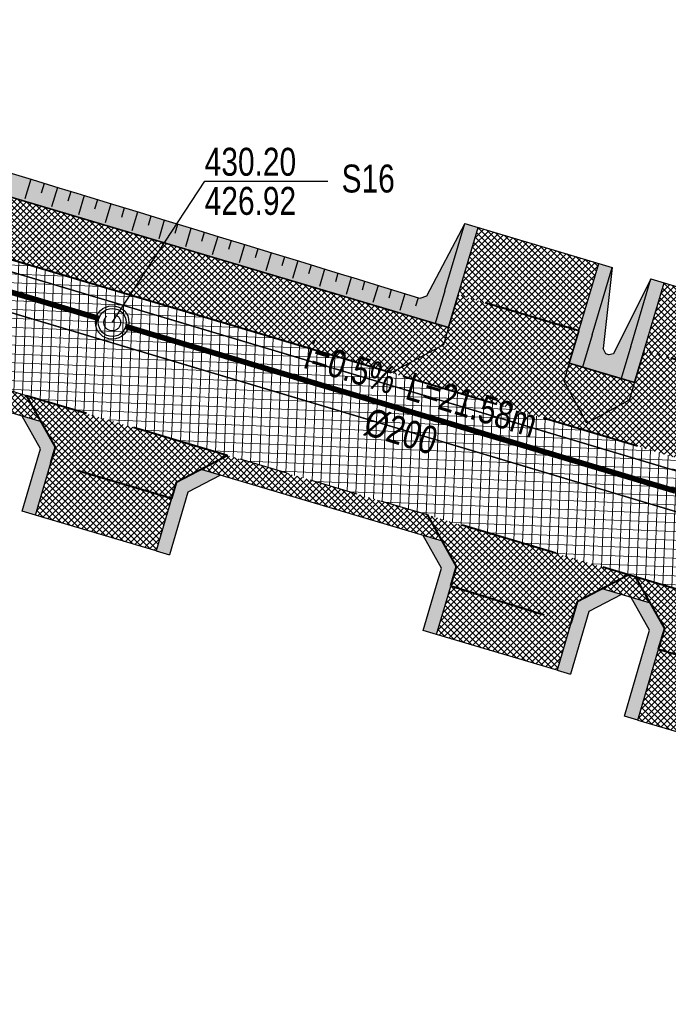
# Model space of a CAD drawing. Header units: metres. Extents: x 7331444 to 14836576, y 5479641 to 11132379.
# Tile 17 of 53: x 7418078 to 7418101, y 5566062 to 5566097. Entities that reach past the tile are written whole.
import ezdxf
from ezdxf.enums import TextEntityAlignment as Align

# ---------------------------------------------------------------- set-up
doc = ezdxf.new("R2010")
doc.units = ezdxf.units.M
for name, pattern in [('1.5_0.5', [2, 1.5, -0.5]), ('ACAD_ISO02W100', [15, 12, -3]), ('DASHED', [0.75, 0.5, -0.25]), ('DASHED2', [0.375, 0.25, -0.125])]:
    doc.linetypes.add(name, pattern=pattern)
for name, color, linetype, lineweight in [('$Koncepcja', 10, 'Continuous', 35), ('$Wymiarowanie', 7, 'Continuous', 9), ('projekt KS', 44, 'Continuous', 30)]:
    doc.layers.add(name, color=color, linetype=linetype, lineweight=lineweight)
for name, color, linetype in [('$ODNOŚNIKI', 7, 'Continuous'), ('$wysarzenie', 7, 'Continuous'), ('C-DROGI-KORYTARZE', 7, 'Continuous'), ('Zakres', 7, 'Continuous')]:
    doc.layers.add(name, color=color, linetype=linetype)
pattern_1 = [(45, (0, 0), (-0.1122532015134, 0.1122532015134), []), (135, (0, 0), (-0.1122532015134, -0.1122532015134), [])]

# ---------------------------------------------------------------- blocks, each defined once
blk = doc.blocks.new('droga Potiebni')
at = {"layer": '$Koncepcja', "lineweight": 9, "transparency": 33554610}
h = blk.add_hatch(dxfattribs=at)
h.set_pattern_fill('ANSI37', color=253, scale=0.05)
h.set_pattern_definition(pattern_1)
h.paths.add_polyline_path([(7418342.136, 5566068.522), (7418341.406, 5566067.771), (7418358.945, 5566067.782), (7418358.945, 5566068.532)])
edge = h.paths.add_edge_path()
edge.add_line((7418225.189, 5566066.654), (7418224.479, 5566065.879))
edge.add_line((7418224.479, 5566065.879), (7418271.463, 5566067.5))
edge.add_arc((7418285.145, 5565670.736), 397, 90.03622, 91.97504, ccw=False)
edge.add_line((7418284.894, 5566067.735), (7418335.299, 5566067.767))
edge.add_line((7418335.299, 5566067.767), (7418334.523, 5566068.517))
edge.add_line((7418334.523, 5566068.517), (7418284.894, 5566068.485))
edge.add_arc((7418285.145, 5565670.736), 397.75, 90.03622, 91.97504)
edge.add_line((7418271.437, 5566068.249), (7418225.189, 5566066.654))
h.paths.add_polyline_path([(7418186.852, 5566065.332), (7418186.136, 5566064.55), (7418218.406, 5566065.67), (7418217.611, 5566066.393)])
edge = h.paths.add_edge_path()
edge.add_line((7418145.709, 5566065.965), (7418144.849, 5566065.319))
edge.add_arc((7418165.884, 5566226.956), 163, 262.5855, 271.97504)
edge.add_line((7418171.501, 5566064.053), (7418180.069, 5566064.348))
edge.add_line((7418180.069, 5566064.348), (7418179.275, 5566065.071))
edge.add_line((7418179.275, 5566065.071), (7418171.475, 5566064.802))
edge.add_arc((7418165.884, 5566226.956), 162.25, 262.8573, 271.97504, ccw=False)
edge = h.paths.add_edge_path()
edge.add_line((7418092.704, 5566079.448), (7418099.899, 5566077.303))
edge.add_line((7418099.899, 5566077.303), (7418098.953, 5566076.806))
edge.add_line((7418098.953, 5566076.806), (7418100.677, 5566076.294))
edge.add_line((7418100.677, 5566076.294), (7418100.152, 5566077.228))
edge.add_line((7418100.152, 5566077.228), (7418107.356, 5566075.08))
edge.add_line((7418107.356, 5566075.08), (7418106.415, 5566074.587))
edge.add_line((7418106.415, 5566074.587), (7418119.41, 5566070.721))
edge.add_arc((7418165.884, 5566226.956), 163, 253.43446, 254.12449)
edge.add_line((7418121.295, 5566070.173), (7418120.764, 5566071.106))
edge.add_arc((7418125.782, 5566090.313), 19.852, 251.9299, 255.3585, ccw=False)
edge.add_line((7418119.624, 5566071.44), (7418092.704, 5566079.448))
h.paths.add_polyline_path([(7418085.554, 5566081.574), (7418084.602, 5566081.075), (7418093.232, 5566078.508), (7418092.704, 5566079.448)])
h.paths.add_polyline_path([(7417955.253, 5566119.894), (7417954.732, 5566120.837), (7417952.072, 5566121.649), (7417950.917, 5566121.217)])
h.paths.add_polyline_path([(7417973.249, 5566114.416), (7417972.72, 5566115.349), (7417961.915, 5566118.646), (7417960.987, 5566118.168)])
h.paths.add_polyline_path([(7418004.335, 5566104.951), (7418003.833, 5566105.883), (7418000.35, 5566106.919), (7417979.939, 5566113.146), (7417978.998, 5566112.662), (7418000.134, 5566106.201)])
h.paths.add_polyline_path([(7418034.141, 5566096.105), (7418033.627, 5566097.02), (7418011.034, 5566103.741), (7418010.106, 5566103.255)])
h.paths.add_polyline_path([(7418049.982, 5566091.373), (7418049.448, 5566092.323), (7418040.828, 5566094.879), (7418039.903, 5566094.394)])
h.paths.add_polyline_path([(7418056.655, 5566090.171), (7418055.73, 5566089.686), (7418078.881, 5566082.777), (7418078.353, 5566083.716)])
edge = h.paths.add_edge_path()
edge.add_line((7417934.69, 5566226.178), (7417935.405, 5566226.954))
edge.add_arc((7417338.293, 5566199.337), 597.75, 2.648096, 3.159462)
edge.add_line((7417935.135, 5566232.282), (7417934.183, 5566249.584))
edge.add_line((7417934.183, 5566249.584), (7417933.434, 5566249.543))
edge.add_line((7417933.434, 5566249.543), (7417934.386, 5566232.241))
edge.add_arc((7417321.435, 5566198.437), 613.883, 2.590063, 3.156649, ccw=False)
edge = h.paths.add_edge_path()
edge.add_line((7417935.291, 5566199.782), (7417936.044, 5566200.526))
edge.add_arc((7417365.661, 5566199.484), 570.385, 0.10462, 2.00715)
edge.add_line((7417935.695, 5566219.462), (7417934.93, 5566220.174))
edge.add_arc((7417344.819, 5566199.51), 590.473, 0.026456, 2.005577, ccw=False)
edge = h.paths.add_edge_path()
edge.add_line((7417934.647, 5566145.275), (7417935.404, 5566146.082))
edge.add_line((7417935.404, 5566146.082), (7417935.994, 5566191.645))
edge.add_arc((7417913.758, 5566192.052), 22.239, 358.9497, 362.5098)
edge.add_line((7417935.976, 5566193.026), (7417935.267, 5566193.752))
edge.add_arc((7417338.294, 5566199.337), 597, 359.262648, 359.464005, ccw=False)
edge.add_line((7417935.244, 5566191.654), (7417934.647, 5566145.275))
edge = h.paths.add_edge_path()
edge.add_line((7417935.859, 5566138.591), (7417934.931, 5566139.462))
edge.add_arc((7417957.623, 5566143.218), 23, 189.3995, 238.5828)
edge.add_line((7417945.634, 5566123.59), (7417945.137, 5566124.801))
edge.add_arc((7417957.622, 5566143.217), 22.249, 191.999, 235.8665, ccw=False)
h = blk.add_hatch(dxfattribs=at)
h.set_pattern_fill('ANSI37', color=253, scale=0.05)
h.set_pattern_definition([(45, (7418366.50217, 5566070.78702), (-0.1122532, 0.1122532), []), (135, (7418366.50217, 5566070.78702), (-0.1122532, -0.1122532), [])])
edge = h.paths.add_edge_path()
edge.add_line((7418126.194, 5566076.502), (7418126.029, 5566075.884))
edge.add_line((7418126.029, 5566075.884), (7418127.092, 5566074.05))
edge.add_arc((7418205.228, 5566388.181), 323.703, 256.03186, 256.54015)
edge.add_line((7418129.881, 5566073.369), (7418131.635, 5566074.505))
edge.add_line((7418131.635, 5566074.505), (7418131.764, 5566075.143))
edge.add_arc((7418166.195, 5566228.308), 156.987, 255.23781, 257.33063, ccw=False)
h.paths.add_polyline_path([(7418104.421, 5566082.9), (7418104.235, 5566082.277), (7418105.244, 5566080.412), (7418119.886, 5566076.057), (7418121.689, 5566077.075), (7418121.861, 5566077.718)])
h.paths.add_polyline_path([(7418075.936, 5566091.373), (7418075.735, 5566090.697), (7418076.716, 5566088.898), (7418091.403, 5566084.53), (7418093.268, 5566085.54), (7418093.454, 5566086.162)])
h.paths.add_polyline_path([(7418036.681, 5566103.05), (7418036.493, 5566102.417), (7418037.506, 5566100.562), (7418069.616, 5566091.01), (7418071.421, 5566091.98), (7418071.623, 5566092.656)])
h.paths.add_polyline_path([(7418006.781, 5566111.945), (7418006.595, 5566111.321), (7418007.608, 5566109.465), (7418030.317, 5566102.7), (7418032.18, 5566103.7), (7418032.324, 5566104.346)])
h.paths.add_polyline_path([(7417977.524, 5566118.588), (7417978.066, 5566118.423), (7418000.42, 5566111.604), (7418002.282, 5566112.604), (7418002.467, 5566113.227), (7417976.685, 5566121.092), (7417976.491, 5566120.445)])
h.paths.add_polyline_path([(7417966.316, 5566124.276), (7417966.115, 5566123.679), (7417967.077, 5566121.777), (7417967.843, 5566121.542), (7417969.861, 5566120.926), (7417970.33, 5566120.783), (7417972.179, 5566121.733), (7417972.381, 5566122.405)])
edge = h.paths.add_edge_path()
edge.add_line((7417960.018, 5566124.261), (7417961.855, 5566125.129))
edge.add_line((7417961.855, 5566125.129), (7417962.07, 5566125.772))
edge.add_line((7417962.07, 5566125.772), (7417957.806, 5566127.503))
edge.add_arc((7417996.718, 5566217.283), 97.85, 242.17268, 246.56728, ccw=False)
edge.add_arc((7417957.625, 5566143.22), 14.103, 190.1288, 242.1668, ccw=False)
edge.add_arc((7418040.069, 5566157.938), 97.85, 179.26298, 190.12293, ccw=False)
edge.add_line((7417942.227, 5566159.196), (7417942.647, 5566191.84))
edge.add_arc((7417338.3, 5566199.337), 604.394, 359.289295, 360.823709)
edge.add_line((7417942.631, 5566208.026), (7417940.481, 5566207.995))
edge.add_arc((7417338.294, 5566199.337), 602.25, -0.71065, 0.823712, ccw=False)
edge.add_line((7417940.497, 5566191.867), (7417940.077, 5566159.225))
edge.add_arc((7418040.069, 5566157.938), 100, 179.26265, 190.12293)
edge.add_arc((7417957.623, 5566143.218), 16.251, 190.1239, 242.2372)
edge.add_arc((7417995.526, 5566214.688), 97.149, 242.09094, 248.56147)
edge = h.paths.add_edge_path()
edge.add_line((7418315.601, 5566075.155), (7418315.602, 5566074.505))
edge.add_line((7418315.602, 5566074.505), (7418317.103, 5566073.006))
edge.add_line((7418317.103, 5566073.006), (7418360.358, 5566073.033))
edge.add_arc((7418360.354, 5566079.033), 6, 270.0362, 360.4009)
edge.add_line((7418366.354, 5566079.075), (7418366.279, 5566089.731))
edge.add_line((7418366.279, 5566089.731), (7418364.255, 5566089.731))
edge.add_line((7418364.255, 5566089.731), (7418364.351, 5566079.017))
edge.add_arc((7418360.552, 5566078.983), 3.8, -89.9638, 0.5149, ccw=False)
edge.add_line((7418360.554, 5566075.183), (7418315.601, 5566075.155))
h.paths.add_polyline_path([(7418282.662, 5566075.128), (7418282.672, 5566074.478), (7418284.193, 5566072.984), (7418309.603, 5566073.001), (7418311.102, 5566074.502), (7418311.101, 5566075.152)])
edge = h.paths.add_edge_path()
edge.add_line((7418260.678, 5566074.532), (7418260.701, 5566073.894))
edge.add_line((7418260.701, 5566073.894), (7418262.255, 5566072.45))
edge.add_line((7418262.255, 5566072.45), (7418271.282, 5566072.747))
edge.add_arc((7418285.145, 5565670.736), 402.25, 91.20311, 91.97504, ccw=False)
edge.add_line((7418276.699, 5566072.897), (7418278.172, 5566074.413))
edge.add_line((7418278.172, 5566074.413), (7418278.16, 5566075.059))
edge.add_arc((7418281.853, 5565771.191), 303.891, 90.69623, 92.00735)
edge.add_line((7418271.208, 5566074.895), (7418260.678, 5566074.532))
edge = h.paths.add_edge_path()
edge.add_line((7418217.67, 5566070.898), (7418219.096, 5566072.434))
edge.add_line((7418219.096, 5566072.434), (7418219.071, 5566073.105))
edge.add_line((7418219.071, 5566073.105), (7418171.246, 5566071.448))
edge.add_arc((7418165.884, 5566226.968), 155.612, 258.99108, 271.97453, ccw=False)
edge.add_line((7418136.168, 5566074.219), (7418136.039, 5566073.581))
edge.add_line((7418136.039, 5566073.581), (7418137.216, 5566071.836))
edge.add_arc((7418165.879, 5566226.64), 157.435, 259.51029, 271.98081)
edge.add_line((7418171.32, 5566069.299), (7418217.67, 5566070.898))
h.paths.add_polyline_path([(7418223.569, 5566073.252), (7418223.593, 5566072.601), (7418225.15, 5566071.156), (7418254.761, 5566072.177), (7418256.204, 5566073.73), (7418256.18, 5566074.382)])
h = blk.add_hatch(dxfattribs=at)
h.set_pattern_fill('ANSI37', color=253, scale=0.05)
h.set_pattern_definition([(45, (22.32249, -4.48734), (-0.1122532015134, 0.1122532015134), []), (135, (22.32249, -4.48734), (-0.1122532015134, -0.1122532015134), [])])
h.paths.add_polyline_path([(7418094.518, 5566089.733), (7418093.8, 5566087.324), (7418098.113, 5566086.039), (7418098.831, 5566088.449)])
h = blk.add_hatch(dxfattribs=at)
h.set_pattern_fill('ANSI37', color=253, scale=0.05)
h.set_pattern_definition([(45, (28.9751, -6.46892), (-0.1122532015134, 0.1122532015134), []), (135, (28.9751, -6.46892), (-0.1122532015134, -0.1122532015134), [])])
h.paths.add_polyline_path([(7418101.17, 5566087.752), (7418100.453, 5566085.342), (7418104.77, 5566084.072), (7418105.483, 5566086.467)])
h = blk.add_hatch(dxfattribs=at)
h.set_pattern_fill('ANSI37', color=253, scale=0.05)
h.set_pattern_definition(pattern_1)
h.paths.add_polyline_path([(7418097.582, 5566084.257), (7418097.767, 5566084.879), (7418098.113, 5566086.039), (7418093.8, 5566087.324), (7418093.454, 5566086.162), (7418093.268, 5566085.54), (7418091.403, 5566084.53), (7418105.244, 5566080.412), (7418104.235, 5566082.277), (7418104.421, 5566082.9), (7418104.77, 5566084.072), (7418100.452, 5566085.342), (7418100.107, 5566084.183), (7418099.922, 5566083.56), (7418098.403, 5566082.738)])
h = blk.add_hatch(dxfattribs=at)
h.set_pattern_fill('ANSI37', color=253, scale=0.05)
h.set_pattern_definition(pattern_1)
h.paths.add_polyline_path([(7418100.107, 5566084.183), (7418097.767, 5566084.879), (7418097.582, 5566084.257), (7418098.403, 5566082.738), (7418099.922, 5566083.56)])
h = blk.add_hatch(dxfattribs=at)
h.set_pattern_fill('ANSI37', color=253, scale=0.05)
h.set_pattern_definition(pattern_1)
h.paths.add_polyline_path([(7418085.554, 5566081.574), (7418085.528, 5566081.582), (7418078.353, 5566083.716), (7418079.387, 5566081.875), (7418079.222, 5566081.315), (7418083.538, 5566080.042), (7418083.704, 5566080.605)])
h = blk.add_hatch(dxfattribs=at)
h.set_pattern_fill('ANSI37', color=253, scale=0.05)
h.set_pattern_definition(pattern_1)
h.paths.add_polyline_path([(7418083.538, 5566080.042), (7418079.222, 5566081.315), (7418078.668, 5566079.436), (7418082.984, 5566078.164)])
h = blk.add_hatch(dxfattribs=at)
h.set_pattern_fill('ANSI37', color=253, scale=0.05)
h.set_pattern_definition(pattern_1)
h.paths.add_polyline_path([(7418099.899, 5566077.303), (7418092.704, 5566079.448), (7418093.738, 5566077.606), (7418093.532, 5566076.906), (7418097.83, 5566075.571), (7418098.055, 5566076.336)])
h = blk.add_hatch(dxfattribs=at)
h.set_pattern_fill('ANSI37', color=253, scale=0.05)
h.set_pattern_definition(pattern_1)
h.paths.add_polyline_path([(7418100.152, 5566077.228), (7418101.19, 5566075.381), (7418100.972, 5566074.644), (7418105.288, 5566073.371), (7418105.507, 5566074.11), (7418107.356, 5566075.08)])
h = blk.add_hatch(dxfattribs=at)
h.set_pattern_fill('ANSI37', color=253, scale=0.05)
h.set_pattern_definition(pattern_1)
h.paths.add_polyline_path([(7418097.83, 5566075.571), (7418093.532, 5566076.906), (7418093.019, 5566075.168), (7418097.335, 5566073.895)])
h = blk.add_hatch(dxfattribs=at)
h.set_pattern_fill('ANSI37', color=253, scale=0.05)
h.set_pattern_definition(pattern_1)
h.paths.add_polyline_path([(7418105.288, 5566073.371), (7418100.973, 5566074.644), (7418100.225, 5566072.109), (7418104.541, 5566070.836)])
at = {"layer": '$Wymiarowanie', "lineweight": 9, "ltscale": 5, "transparency": 33554585}
h = blk.add_hatch(dxfattribs=at)
h.set_pattern_fill('ANSI37', color=253, scale=0.1, angle=42.6963)
h.set_pattern_definition([(87.696338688, (0, 0), (-0.317243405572, 0.012762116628), []), (177.696338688, (0, 0), (-0.012762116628, -0.317243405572), [])])
edge = h.paths.add_edge_path()
edge.add_line((7417938.676, 5566249.831), (7417934.183, 5566249.584))
edge.add_line((7417934.183, 5566249.584), (7417935.135, 5566232.282))
edge.add_arc((7417338.294, 5566199.337), 597.75, -0.737352, 3.159462, ccw=False)
edge.add_line((7417935.994, 5566191.645), (7417935.374, 5566143.504))
edge.add_arc((7417957.623, 5566143.218), 22.25, 179.2626, 253.033)
edge.add_line((7417951.13, 5566121.936), (7418000.35, 5566106.919))
edge.add_line((7418000.35, 5566106.919), (7418119.624, 5566071.44))
edge.add_arc((7418165.958, 5566227.539), 162.83, 253.46777, 271.94174)
edge.add_line((7418171.475, 5566064.802), (7418271.437, 5566068.249))
edge.add_arc((7418285.145, 5565670.736), 397.75, 90.03622, 91.97504, ccw=False)
edge.add_line((7418284.894, 5566068.485), (7418360.509, 5566068.533))
edge.add_arc((7418360.513, 5566062.533), 6, 0.7307, 90.0362, ccw=False)
edge.add_line((7418366.512, 5566062.61), (7418366.354, 5566079.075))
edge.add_arc((7418360.354, 5566079.033), 6, -89.9638, 0.4009, ccw=False)
edge.add_line((7418360.358, 5566073.033), (7418284.891, 5566072.985))
edge.add_arc((7418285.145, 5565670.736), 402.25, 90.03622, 91.97504)
edge.add_line((7418271.282, 5566072.747), (7418171.32, 5566069.299))
edge.add_arc((7418165.884, 5566226.956), 157.75, 253.43446, 271.97504, ccw=False)
edge.add_line((7418120.907, 5566075.753), (7418001.648, 5566111.228))
edge.add_line((7418001.648, 5566111.228), (7417967.536, 5566121.636))
edge.add_arc((7417996.718, 5566217.283), 100, 242.17268, 253.03296, ccw=False)
edge.add_arc((7417957.464, 5566143.102), 16.074, 189.8159, 242.4797, ccw=False)
edge.add_arc((7418040.069, 5566157.938), 100, 179.26265, 190.12293, ccw=False)
edge.add_line((7417940.077, 5566159.225), (7417940.494, 5566191.587))
edge.add_arc((7417338.294, 5566199.337), 602.25, 359.262648, 362.910597)
edge.add_arc((7417945.759, 5566230.222), 6, 93.1595, 182.9106, ccw=False)
edge.add_line((7417945.428, 5566236.213), (7417948.424, 5566236.379))
edge.add_line((7417948.424, 5566236.379), (7417948.203, 5566240.372))
edge.add_line((7417948.203, 5566240.372), (7417945.216, 5566240.207))
edge.add_arc((7417944.885, 5566246.198), 6, 183.1595, 273.1595, ccw=False)
edge.add_line((7417938.894, 5566245.867), (7417938.676, 5566249.831))
at = {"lineweight": 9, "transparency": 33554610}
h = blk.add_hatch(color=253, dxfattribs=at)
h.dxf.hatch_style = 1
h.paths.add_polyline_path([(7418086, 5566089.165), (7418079.454, 5566091.17), (7418077.347, 5566091.802), (7418077.803, 5566095.898), (7418076.646, 5566092.007), (7418076.415, 5566091.231), (7418092.975, 5566086.305), (7418094.038, 5566089.876), (7418092.661, 5566087.279), (7418092.361, 5566087.214)])
h = blk.add_hatch(color=253, dxfattribs=at)
h.dxf.hatch_style = 1
h.paths.add_polyline_path([(7418093.844, 5566087.54), (7418094.518, 5566089.733), (7418094.038, 5566089.876), (7418092.975, 5566086.305), (7418093.436, 5566086.168)])
h = blk.add_hatch(color=253, dxfattribs=at)
h.dxf.hatch_style = 1
h.paths.add_polyline_path([(7418098.667, 5566086.148), (7418099.31, 5566088.306), (7418098.831, 5566088.449), (7418097.767, 5566084.878), (7418098.247, 5566084.737)])
h = blk.add_hatch(color=253, dxfattribs=at)
h.dxf.hatch_style = 1
h.paths.add_polyline_path([(7418098.419, 5566085.316), (7418098.247, 5566084.737), (7418099.628, 5566084.326), (7418100.691, 5566087.895), (7418099.359, 5566085.218), (7418099.189, 5566085.182), (7418099.081, 5566085.215), (7418098.985, 5566085.4), (7418099.31, 5566088.305)])
h = blk.add_hatch(color=253, dxfattribs=at)
h.dxf.hatch_style = 1
h.paths.add_polyline_path([(7418100.528, 5566085.594), (7418101.17, 5566087.751), (7418100.691, 5566087.894), (7418099.627, 5566084.323), (7418100.107, 5566084.182)])
h = blk.add_hatch(color=253, dxfattribs=at)
h.dxf.hatch_style = 1
h.paths.add_polyline_path([(7418079.222, 5566081.315), (7418079.387, 5566081.875), (7418078.881, 5566082.777), (7418078.192, 5566082.982), (7418078.848, 5566081.814), (7418078.189, 5566079.578), (7418078.668, 5566079.436)])
h = blk.add_hatch(color=253, dxfattribs=at)
h.dxf.hatch_style = 1
h.paths.add_polyline_path([(7418085.289, 5566080.871), (7418084.602, 5566081.075), (7418083.704, 5566080.605), (7418083.538, 5566080.042), (7418082.984, 5566078.163), (7418083.464, 5566078.022), (7418084.124, 5566080.26)])
h = blk.add_hatch(color=253, dxfattribs=at)
h.dxf.hatch_style = 1
h.paths.add_polyline_path([(7418093.232, 5566078.508), (7418092.543, 5566078.713), (7418093.199, 5566077.545), (7418092.54, 5566075.309), (7418093.019, 5566075.168), (7418093.531, 5566076.904), (7418093.738, 5566077.606)])
h = blk.add_hatch(color=253, dxfattribs=at)
h.dxf.hatch_style = 1
h.paths.add_polyline_path([(7418099.64, 5566076.602), (7418098.953, 5566076.806), (7418098.055, 5566076.336), (7418097.83, 5566075.571), (7418097.335, 5566073.894), (7418097.815, 5566073.753), (7418098.475, 5566075.991)])
h = blk.add_hatch(color=253, dxfattribs=at)
h.dxf.hatch_style = 1
h.paths.add_polyline_path([(7418101.19, 5566075.381), (7418100.677, 5566076.294), (7418099.988, 5566076.498), (7418100.65, 5566075.32), (7418099.745, 5566072.251), (7418100.225, 5566072.109), (7418100.973, 5566074.644)])
at = {"layer": '$Koncepcja', "color": 253, "lineweight": 35, "ltscale": 7}
for p, q in [((7418093.8, 5566087.324), (7418093.454, 5566086.162)), ((7418098.113, 5566086.039, 430), (7418097.767, 5566084.879, 430)), ((7418100.452, 5566085.342, 429.9), (7418100.107, 5566084.183, 429.9))]:
    blk.add_line(p, q, dxfattribs=at)
at = {"layer": '$Koncepcja', "color": 253, "lineweight": 35, "ltscale": 7, "flags": 128}
for points in [[(7418075.936, 5566091.373), (7418093.454, 5566086.162)], [(7418097.767, 5566084.879), (7418100.107, 5566084.183)]]:
    blk.add_lwpolyline(points, dxfattribs=at)
at = {"layer": '$Koncepcja', "color": 253, "linetype": 'DASHED2', "lineweight": 25, "ltscale": 7, "flags": 128}
for points in [[(7418078.353, 5566083.716), (7418056.655, 5566090.171)], [(7418092.704, 5566079.448), (7418085.528, 5566081.582)]]:
    blk.add_lwpolyline(points, dxfattribs=at)
at = {"layer": '$Koncepcja', "color": 253, "lineweight": 40, "flags": 128}
blk.add_lwpolyline([(7418091.403, 5566084.53), (7418076.716, 5566088.898)], dxfattribs=at)
at = {"layer": '$Koncepcja', "color": 253, "linetype": 'DASHED', "lineweight": 40, "ltscale": 7, "flags": 128}
for points, elevation in [([(7418098.113, 5566086.039), (7418093.8, 5566087.324)], 430), ([(7418104.77, 5566084.072), (7418100.452, 5566085.342)], 429.9)]:
    blk.add_lwpolyline(points, dxfattribs=dict(at, elevation=elevation))
for points in [[(7418105.242, 5566080.413), (7418091.403, 5566084.53)], [(7418085.528, 5566081.582), (7418078.353, 5566083.716)], [(7418083.538, 5566080.042), (7418079.222, 5566081.315)], [(7418107.356, 5566075.08), (7418092.704, 5566079.448)], [(7418093.532, 5566076.906), (7418097.83, 5566075.571)], [(7418100.972, 5566074.644), (7418105.288, 5566073.371)]]:
    blk.add_lwpolyline(points, dxfattribs=at)
at = {"color": 253, "lineweight": 25}
for p, q in [((7418078.881, 5566082.777), (7418055.703, 5566089.671)), ((7418094.038, 5566089.876, 429.982), (7418099.31, 5566088.306, 429.944)), ((7418100.691, 5566087.895, 429.934), (7418105.962, 5566086.325, 429.897)), ((7418093.321, 5566087.467), (7418092.975, 5566086.305)), ((7418093.454, 5566086.162), (7418093.268, 5566085.54)), ((7418098.592, 5566085.896, 430), (7418098.247, 5566084.737, 430)), ((7418099.973, 5566085.485, 429.9), (7418099.628, 5566084.326, 429.9)), ((7418097.767, 5566084.879, 430), (7418097.575, 5566084.235, 430)), ((7418100.107, 5566084.183, 429.9), (7418099.922, 5566083.56, 429.9)), ((7418093.232, 5566078.508), (7418084.602, 5566081.075)), ((7418100.677, 5566076.294), (7418098.953, 5566076.806)), ((7418100.65, 5566075.32), (7418099.988, 5566076.498)), ((7418099.745, 5566072.251), (7418100.65, 5566075.32)), ((7418100.225, 5566072.109), (7418100.973, 5566074.644))]:
    blk.add_line(p, q, dxfattribs=at)
at = {"color": 253, "lineweight": 40}
for p, q in [((7418101.19, 5566075.381), (7418100.149, 5566077.233)), ((7418100.972, 5566074.644), (7418101.19, 5566075.381))]:
    blk.add_line(p, q, dxfattribs=at)
at = {"color": 253, "lineweight": 25, "flags": 128}
for points in [[(7418093.325, 5566087.481), (7418094.038, 5566089.876)], [(7418093.268, 5566085.54), (7418091.403, 5566084.53)]]:
    blk.add_lwpolyline(points, dxfattribs=at)
for points, elevation in [([(7418093.8, 5566087.324), (7418094.518, 5566089.733)], 430), ([(7418098.113, 5566086.039), (7418098.831, 5566088.449)], 430), ([(7418098.592, 5566085.896), (7418099.31, 5566088.306)], 430), ([(7418099.973, 5566085.483), (7418100.691, 5566087.895)], 429.9), ([(7418100.452, 5566085.342), (7418101.17, 5566087.752)], 429.9), ([(7418098.403, 5566082.738), (7418097.582, 5566084.257)], -429.9), ([(7418099.922, 5566083.56), (7418098.403, 5566082.738)], 429.9)]:
    blk.add_lwpolyline(points, dxfattribs=dict(at, elevation=elevation))
at = {"color": 253, "lineweight": 40, "flags": 128}
for points in [[(7418079.222, 5566081.315), (7418079.387, 5566081.875), (7418078.347, 5566083.727)], [(7418085.554, 5566081.574), (7418083.704, 5566080.605), (7418083.538, 5566080.042)], [(7418093.532, 5566076.906), (7418093.738, 5566077.606), (7418092.698, 5566079.459)], [(7418099.905, 5566077.306), (7418098.055, 5566076.336), (7418097.83, 5566075.571)]]:
    blk.add_lwpolyline(points, dxfattribs=at)
at = {"color": 253, "lineweight": 25}
for points in [[(7418078.189, 5566079.578), (7418078.848, 5566081.814), (7418078.192, 5566082.982)], [(7418078.668, 5566079.436), (7418079.222, 5566081.315)], [(7418085.289, 5566080.871), (7418084.124, 5566080.26), (7418083.464, 5566078.022)], [(7418083.538, 5566080.042), (7418082.984, 5566078.164)], [(7418078.668, 5566079.436), (7418078.189, 5566079.578)], [(7418082.984, 5566078.164), (7418078.668, 5566079.436)], [(7418092.54, 5566075.309), (7418093.199, 5566077.545), (7418092.543, 5566078.713)], [(7418082.984, 5566078.163), (7418083.464, 5566078.022)], [(7418093.019, 5566075.168), (7418093.531, 5566076.904)], [(7418099.64, 5566076.602), (7418098.475, 5566075.991), (7418097.815, 5566073.753)], [(7418097.83, 5566075.571), (7418097.335, 5566073.895)], [(7418093.019, 5566075.168), (7418092.54, 5566075.309)], [(7418097.335, 5566073.895), (7418093.019, 5566075.168)], [(7418097.335, 5566073.894), (7418097.815, 5566073.753)], [(7418100.225, 5566072.109), (7418099.745, 5566072.251)], [(7418100.225, 5566072.109), (7418104.541, 5566070.836)]]:
    blk.add_lwpolyline(points, dxfattribs=at)
at = {"layer": 'C-DROGI-KORYTARZE', "color": 253, "linetype": 'Continuous', "lineweight": -3}
for p, q in [((7418078.565, 5566091.444, 430.846), (7418077.607, 5566091.732, 430.857)), ((7418078.498, 5566091.464, 430.847), (7418078.288, 5566090.757, 430.355)), ((7418079.521, 5566091.149, 430.83), (7418078.565, 5566091.444, 430.846)), ((7418078.976, 5566091.317, 430.839), (7418078.871, 5566090.966, 430.595)), ((7418079.454, 5566091.17, 430.831), (7418079.246, 5566090.472, 430.346)), ((7418080.157, 5566090.953, 430.82), (7418079.521, 5566091.149, 430.83)), ((7418079.931, 5566091.023, 430.823), (7418079.828, 5566090.676, 430.582)), ((7418080.476, 5566090.855, 430.815), (7418080.157, 5566090.953, 430.82)), ((7418080.409, 5566090.876, 430.816), (7418080.205, 5566090.187, 430.337)), ((7418081.432, 5566090.561, 430.799), (7418080.476, 5566090.855, 430.815)), ((7418080.887, 5566090.729, 430.808), (7418080.786, 5566090.387, 430.57)), ((7418081.365, 5566090.582, 430.8), (7418081.163, 5566089.902, 430.327)), ((7418082.388, 5566090.268, 430.783), (7418081.432, 5566090.561, 430.799)), ((7418081.843, 5566090.435, 430.792), (7418081.743, 5566090.097, 430.557)), ((7418082.321, 5566090.288, 430.784), (7418082.121, 5566089.617, 430.317)), ((7418083.344, 5566089.975, 430.767), (7418082.388, 5566090.268, 430.783)), ((7418082.799, 5566090.142, 430.776), (7418082.7, 5566089.808, 430.544)), ((7418083.277, 5566089.995, 430.768), (7418083.08, 5566089.332, 430.307)), ((7418084.301, 5566089.683, 430.752), (7418083.344, 5566089.975, 430.767)), ((7418083.755, 5566089.849, 430.761), (7418083.657, 5566089.519, 430.531)), ((7418084.234, 5566089.703, 430.753), (7418084.038, 5566089.047, 430.296)), ((7418085.257, 5566089.391, 430.736), (7418084.301, 5566089.683, 430.752)), ((7418084.712, 5566089.557, 430.745), (7418084.615, 5566089.231, 430.518)), ((7418085.19, 5566089.412, 430.737), (7418084.997, 5566088.762, 430.285)), ((7418086.214, 5566089.1, 430.72), (7418085.257, 5566089.391, 430.736)), ((7418085.669, 5566089.266, 430.729), (7418085.572, 5566088.943, 430.504)), ((7418086.147, 5566089.12, 430.721), (7418085.955, 5566088.476, 430.273)), ((7418087.171, 5566088.81, 430.705), (7418086.214, 5566089.1, 430.72)), ((7418086.625, 5566088.975, 430.714), (7418086.53, 5566088.655, 430.491)), ((7418087.104, 5566088.83, 430.706), (7418086.914, 5566088.191, 430.261)), ((7418088.128, 5566088.518, 430.688), (7418087.171, 5566088.81, 430.705)), ((7418087.582, 5566088.684, 430.697), (7418087.488, 5566088.367, 430.476)), ((7418088.06, 5566088.539, 430.689), (7418087.872, 5566087.906, 430.249)), ((7418089.083, 5566088.224, 430.669), (7418088.128, 5566088.518, 430.688)), ((7418088.538, 5566088.392, 430.68), (7418088.445, 5566088.078, 430.461)), ((7418089.016, 5566088.245, 430.67), (7418088.831, 5566087.621, 430.236)), ((7418089.744, 5566088.022, 430.656), (7418089.083, 5566088.224, 430.669)), ((7418089.494, 5566088.098, 430.661), (7418089.402, 5566087.788, 430.445)), ((7418090.04, 5566087.931, 430.65), (7418089.744, 5566088.022, 430.656)), ((7418089.972, 5566087.952, 430.651), (7418089.789, 5566087.336, 430.223)), ((7418090.995, 5566087.635, 430.629), (7418090.04, 5566087.931, 430.65)), ((7418090.45, 5566087.804, 430.641), (7418090.359, 5566087.499, 430.429)), ((7418090.928, 5566087.656, 430.631), (7418090.748, 5566087.051, 430.21)), ((7418092.428, 5566087.193, 429.982), (7418090.995, 5566087.635, 430.629)), ((7418091.405, 5566087.508, 430.62), (7418091.316, 5566087.208, 430.411)), ((7418091.883, 5566087.361, 430.61), (7418091.706, 5566086.766, 430.196)), ((7418092.361, 5566087.214, 430.599), (7418092.273, 5566086.918, 430.394))]:
    blk.add_line(p, q, dxfattribs=at)
at = {"layer": 'C-DROGI-KORYTARZE', "color": 253, "linetype": 'Continuous', "lineweight": -3, "flags": 128}
for points, elevation in [([(7418094.038, 5566089.876), (7418092.661, 5566087.279)], 429.982), ([(7418099.31, 5566088.305), (7418098.985, 5566085.4)], 429.9), ([(7418100.691, 5566087.894), (7418099.359, 5566085.218)], 429.934), ([(7418092.661, 5566087.279), (7418092.428, 5566087.193)], 429.982), ([(7418099.359, 5566085.218), (7418099.189, 5566085.182), (7418099.081, 5566085.215), (7418098.985, 5566085.4)], 429.934)]:
    blk.add_lwpolyline(points, dxfattribs=dict(at, elevation=elevation))
blk = doc.blocks.new('P. KS')
at = {"layer": 'projekt KS', "color": 7, "const_width": 0.2}
blk.add_lwpolyline([(7418080.937, 5566086.481), (7418051.799, 5566095.207)], dxfattribs=at)
at = {"layer": 'projekt KS', "color": 7, "const_width": 0.2, "elevation": 2999.5}
blk.add_lwpolyline([(7418101.568, 5566080.304), (7418081.895, 5566086.194)], dxfattribs=at)
at = {"layer": 'projekt KS', "color": 7}
for radius in [0.6, 0.5]:
    blk.add_circle((7418081.416, 5566086.337), radius, dxfattribs=at)
at = {"layer": 'projekt KS', "color": 7, "linetype": 'ACAD_ISO02W100', "ltscale": 0.1}
blk.add_circle((7418081.416, 5566086.337), 0.3, dxfattribs=at)

msp = doc.modelspace()

# ---------------------------------------------------------------- linework, layer by layer
at = {"layer": '$ODNOŚNIKI'}
msp.add_lwpolyline([(7418081.416, 5566086.337), (7418084.726, 5566091.389), (7418089.136, 5566091.389)], dxfattribs=at)
at = {"color": 6, "lineweight": 50}
msp.add_circle((7417939.891, 5566137.208), 86496.154, dxfattribs=at)
at = {"layer": 'Zakres', "color": 6, "linetype": '1.5_0.5', "lineweight": 20, "const_width": 0.05, "flags": 128}
for points in [[(7417937.5, 5566154.899), (7417937.66, 5566153.196), (7417939.729, 5566135.339), (7417940.223, 5566134.062), (7417953.74, 5566124.372), (7417976.604, 5566116.844), (7418004.813, 5566108.161), (7418024.843, 5566102.104), (7418051.125, 5566094.678), (7418081.215, 5566085.667), (7418101.85, 5566079.489), (7418129.646, 5566071.509), (7418144.345, 5566068.652), (7418174.563, 5566067.582), (7418231.793, 5566069.617), (7418283.355, 5566070.198), (7418333.348, 5566070.932), (7418364.445, 5566071.455), (7418364.514, 5566054.916), (7418365.02, 5566023.119), (7418365.139, 5566015.729), (7418365.47, 5565991.842), (7418365.693, 5565965.103), (7418365.973, 5565947.29), (7418359.872, 5565947.32)], [(7417938.889, 5566155.053), (7417939.045, 5566153.327), (7417940.657, 5566136.152), (7417941.267, 5566135.036), (7417954.381, 5566125.635), (7417977.029, 5566118.178), (7418005.222, 5566109.5), (7418025.236, 5566103.448), (7418051.516, 5566096.023), (7418081.617, 5566087.008), (7418102.244, 5566080.832), (7418129.974, 5566072.871), (7418144.504, 5566070.047), (7418174.563, 5566068.983), (7418231.761, 5566071.017), (7418283.336, 5566071.598), (7418333.326, 5566072.332), (7418365.839, 5566072.878), (7418365.914, 5566054.93), (7418366.42, 5566023.141), (7418366.539, 5566015.75), (7418366.87, 5565991.858), (7418367.093, 5565965.119), (7418367.395, 5565945.883), (7418359.917, 5565945.92)]]:
    msp.add_lwpolyline(points, dxfattribs=at)

# ---------------------------------------------------------------- block references
at = {"layer": '$wysarzenie'}
msp.add_blockref('droga Potiebni', (0, 0), dxfattribs=at)
msp.add_blockref('P. KS', (0, 0))

# ---------------------------------------------------------------- texts
at = {"layer": '$ODNOŚNIKI', "width": 0.8}
for s, p in [('430.20', (7418084.726, 5566091.589)), ('S16', (7418089.626, 5566090.989)), ('426.92', (7418084.726, 5566090.189))]:
    msp.add_text(s, height=1, dxfattribs=at).set_placement(p)
msp.add_text('i=0.5%', height=1, rotation=-17, dxfattribs=at).set_placement((7418091.375, 5566083.759), align=Align.RIGHT)
for s, p in [('L=21.58m', (7418091.853, 5566083.613)), ('%%C200', (7418090.354, 5566082.353))]:
    msp.add_text(s, height=1, rotation=-17, dxfattribs=at).set_placement(p)

doc.saveas('drawing.dxf')
